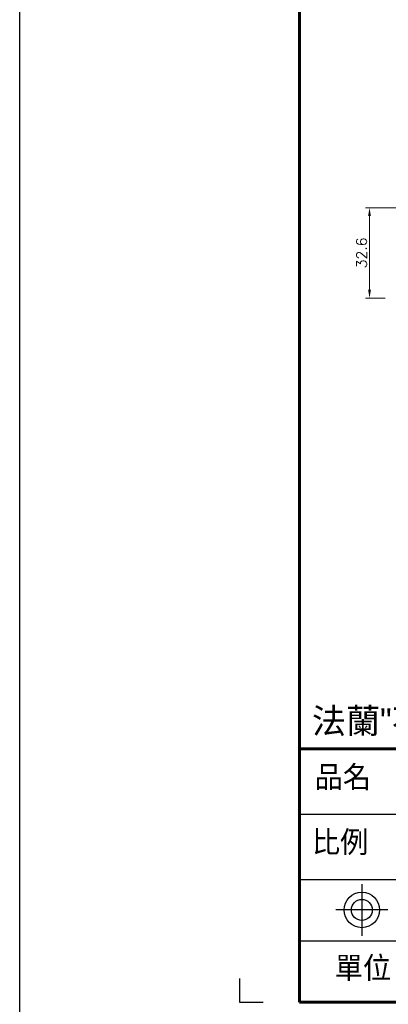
# Model space of a CAD drawing. Header units: inches. Extents: x 0 to 6721, y -3375 to 1330.
# Tile 143 of 198: x 4436 to 4569, y -156 to 198. Entities that reach past the tile are written whole.
import ezdxf
from ezdxf.enums import TextEntityAlignment as Align

# ---------------------------------------------------------------- set-up
doc = ezdxf.new("R2010")
doc.units = ezdxf.units.IN
doc.header["$MEASUREMENT"] = 0
doc.linetypes.add('SLD-實線', pattern=[0])
doc.layers.add('AM_0', color=7, linetype='Continuous', lineweight=30)
doc.layers.add('AM_5', color=3, linetype='Continuous', lineweight=15)
doc.layers.add('BORDER', color=7, linetype='Continuous')
doc.layers.add('圖框', color=7, linetype='SLD-實線')
doc.styles.get("Standard").update_dxf_attribs({"font": 'arial.ttf'})
doc.styles.add('尺寸標註', font='romans.shx', dxfattribs={"bigfont": 'CHINESET.SHX'})
doc.styles.add('標題欄', font='txt')
doc.dimstyles.new('複本(3) CNS2-1$0', dxfattribs={"dimtxt": 3.7, "dimasz": 3, "dimexe": 1.4, "dimexo": 1.4, "dimgap": 1, "dimtad": 1, "dimtoh": 1, "dimdsep": 46, "dimtxsty": '尺寸標註', "dimcen": 0, "dimclrd": 2, "dimclre": 2, "dimclrt": 3, "dimadec": 0, "dimazin": 2, "dimtp": 0.1, "dimtm": 0.1, "dimtfac": 0.71, "dimtmove": 0, "dimatfit": 0, "dimfxl": 0, "dimlwd": 13, "dimlwe": 13, "dimarcsym": 0})

# ---------------------------------------------------------------- blocks, each defined once
blk = doc.blocks.new('A4橫')
at = {"color": 123}
blk.add_lwpolyline([(4724.32, 1173.75), (4724.32, 1170.89), (4727.18, 1170.89)], dxfattribs=at)
at = {"layer": 'BORDER', "color": 123, "linetype": 'Continuous', "lineweight": 60, "ltscale": 25.4}
for p, q in [((4731.53, 1453.75), (4731.53, 1170.89)), ((4731.53, 1201.3), (4917.11, 1201.3)), ((4731.53, 1170.89), (4924.32, 1170.89))]:
    blk.add_line(p, q, dxfattribs=at)
at = {"layer": 'BORDER', "color": 60, "linetype": 'Continuous', "ltscale": 25.4}
for p, q in [((4731.53, 1193.45), (4917.11, 1193.45)), ((4731.53, 1185.61), (4917.11, 1185.61)), ((4731.53, 1178.25), (4756.06, 1178.25)), ((4731.53, 1170.89), (4917.11, 1170.89))]:
    blk.add_line(p, q, dxfattribs=at)
at = {"layer": 'BORDER', "color": 4, "linetype": 'Continuous', "ltscale": 25.4}
for p, q in [((4739.03, 1185.08), (4739.03, 1178.86)), ((4742.14, 1181.97), (4735.92, 1181.97))]:
    blk.add_line(p, q, dxfattribs=at)
at = {"layer": 'BORDER', "color": 7, "linetype": 'Continuous', "ltscale": 25.4}
for radius in [2.13, 1.26]:
    blk.add_circle((4739.03, 1181.97), radius, dxfattribs=at)
at = {"layer": '圖框', "style": '標題欄'}
for s, p in [('品名', (4733.36, 1199.24)), ('比例', (4733.04, 1191.44)), ('單位: mm', (4735.78, 1176.34))]:
    blk.add_text(s, height=2.605, dxfattribs=at).set_placement(p, align=Align.TOP_LEFT)
blk = doc.blocks.new('*D419')
at = {"layer": 'AM_5', "color": 2, "lineweight": 13}
for p, q in [((4644.56, 130.59), (4560.89, 130.59)), ((4562.29, 127.59), (4562.29, 101.04)), ((4567.88, 98.04), (4560.89, 98.04))]:
    blk.add_line(p, q, dxfattribs=at)
at = {"layer": 'AM_5', "color": 2}
for points in [[(4561.79, 127.59), (4562.79, 127.59), (4562.29, 130.59)], [(4561.79, 101.04), (4562.79, 101.04), (4562.29, 98.04)]]:
    blk.add_solid(points, dxfattribs=at)
at = {"layer": 'Defpoints', "color": 0}
for p in [(4645.96, 130.59), (4562.29, 98.04), (4569.28, 98.04)]:
    blk.add_point(p, dxfattribs=at)
at = {"layer": 'AM_5', "color": 3, "insert": (4559.44, 114.32), "char_height": 3.7, "attachment_point": 5, "rotation": 90, "style": '尺寸標註'}
blk.add_mtext('32.6', dxfattribs=at)

msp = doc.modelspace()

# ---------------------------------------------------------------- linework, layer by layer
at = {"color": 4}
msp.add_lwpolyline([(4436.223, 789.318), (5216.223, 789.318), (5216.223, -3374.682), (4436.223, -3374.682)], close=True, dxfattribs=at)

# ---------------------------------------------------------------- block references
at = {"xscale": 3, "yscale": 3, "zscale": 3}
msp.add_blockref('A4橫', (-9657.563, -3668.142), dxfattribs=at)

# ---------------------------------------------------------------- texts
at = {"layer": 'AM_0', "insert": (4541.538, -59.739), "char_height": 9, "attachment_point": 7}
msp.add_mtext_dynamic_manual_height_columns('{\\fPMingLiU|b0|i0|c136|p18;法蘭"不可"於出貨時預先與夾爪組裝}', width=218.23164, gutter_width=1, heights=[0], dxfattribs=at)

# ---------------------------------------------------------------- dimensions: what is measured, and where the dimension line sits
at = {"layer": 'AM_5'}
dim = msp.add_linear_dim(base=(4562.289258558, 98.044547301), p1=(4645.957106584, 130.594547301), p2=(4569.277106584, 98.044547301), angle=90, dimstyle='複本(3) CNS2-1$0', override={"dimdec": 1}, dxfattribs=at)
dim.commit()
dim.dimension.update_dxf_attribs({"geometry": '*D419', "text_midpoint": (4559.439258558, 114.319547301)})

doc.saveas('drawing.dxf')
